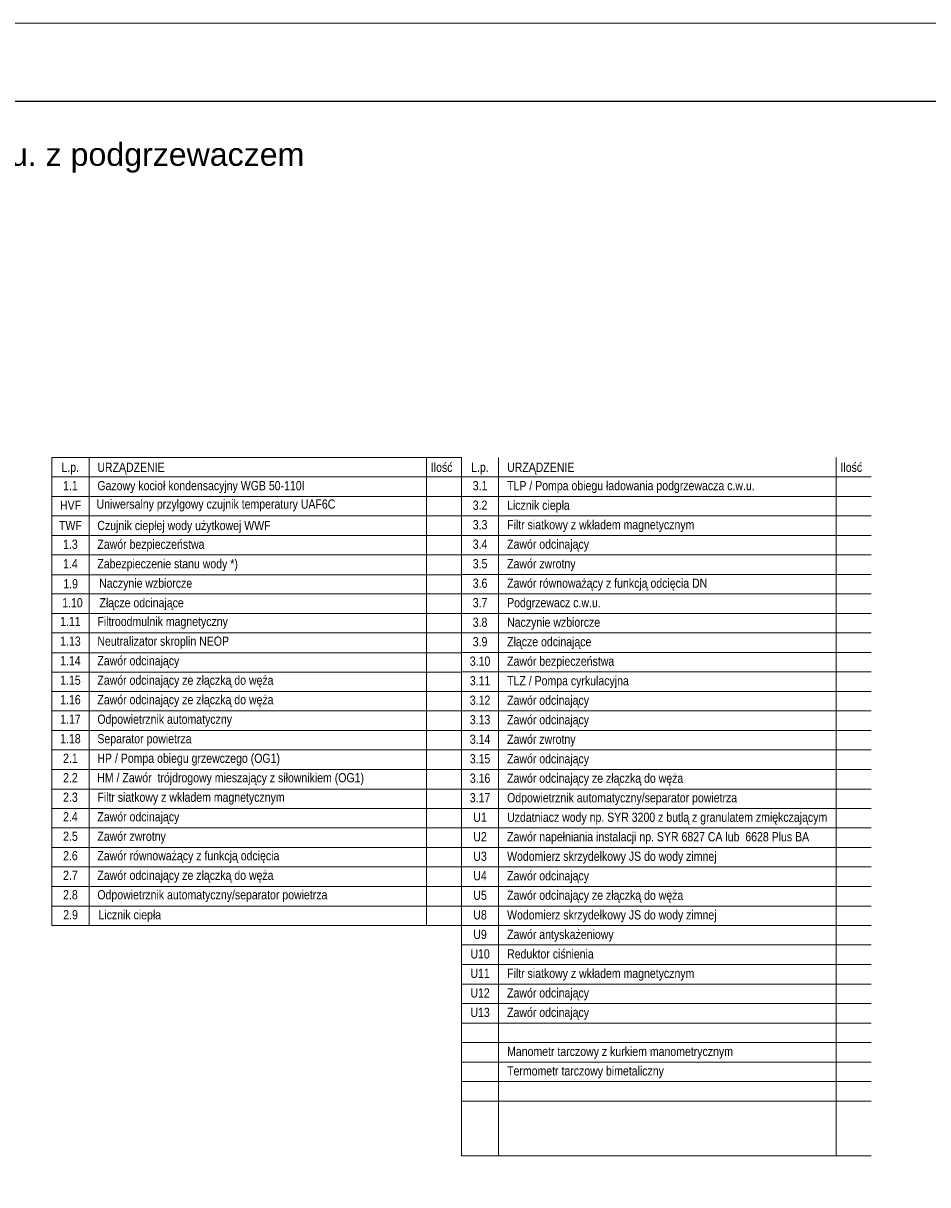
# Model space of a CAD drawing. Header units: millimetres. Extents: x 170 to 590, y -13 to 284.
# Tile 10 of 11: x 412 to 528, y 135 to 284. Entities that reach past the tile are written whole.
import ezdxf

# ---------------------------------------------------------------- set-up
doc = ezdxf.new("R2010")
doc.units = ezdxf.units.MM
doc.layers.add('Opisy', color=7, linetype='Continuous')
doc.layers.add('RAMKA', color=7, linetype='Continuous', lineweight=35)
doc.layers.add('URZĄDZENIA', color=7, linetype='Continuous', lineweight=20)
doc.styles.add('Arial_1.0', font='arial.ttf')
doc.styles.get("Standard").update_dxf_attribs({"font": 'ARIALN.TTF'})

msp = doc.modelspace()

# ---------------------------------------------------------------- linework, layer by layer
at = {"color": 7, "lineweight": 0, "true_color": 0xffffff}
msp.add_lwpolyline([(170.21, -13.14), (590.21, -13.14), (590.21, 283.86), (170.21, 283.86)], close=True, dxfattribs=at)
msp.add_lwpolyline([(185.45, -3.14), (580.21, -3.14), (580.21, 273.86), (185.45, 273.86)], close=True)
at = {"layer": 'RAMKA', "lineweight": 15}
for p, q in [((415.91, 228.35), (415.91, 168.51)), ((420.67, 228.35), (420.67, 168.51)), ((463.84, 228.35), (463.84, 168.51)), ((468.32, 228.35), (468.32, 139.07)), ((473.08, 228.35), (473.08, 139.07)), ((516.26, 228.35), (516.26, 139.07)), ((415.91, 225.86), (468.32, 225.86)), ((468.32, 225.86), (520.74, 225.86)), ((415.91, 223.36), (468.32, 223.36)), ((468.32, 223.36), (520.74, 223.36)), ((415.91, 220.87), (468.32, 220.87)), ((468.32, 220.87), (520.74, 220.87)), ((415.91, 218.38), (468.32, 218.38)), ((468.32, 218.38), (520.74, 218.38)), ((415.91, 215.88), (468.32, 215.88)), ((468.32, 215.88), (520.74, 215.88)), ((415.91, 213.35), (468.32, 213.35)), ((468.32, 213.39), (520.74, 213.39)), ((415.91, 210.9), (468.32, 210.9)), ((468.32, 210.9), (520.74, 210.9)), ((415.91, 208.4), (468.32, 208.4)), ((468.32, 208.4), (520.74, 208.4)), ((415.91, 205.91), (468.32, 205.91)), ((468.32, 205.91), (520.74, 205.91)), ((415.91, 203.35), (468.32, 203.35)), ((468.32, 203.42), (520.74, 203.42)), ((415.91, 200.89), (468.32, 200.89)), ((468.32, 200.92), (520.74, 200.92)), ((415.91, 198.43), (468.32, 198.43)), ((468.32, 198.43), (520.74, 198.43)), ((415.91, 195.94), (468.32, 195.94)), ((468.32, 195.94), (520.74, 195.94)), ((415.91, 193.44), (468.32, 193.44)), ((468.32, 193.44), (520.74, 193.44)), ((415.91, 190.95), (468.32, 190.95)), ((468.32, 190.95), (520.74, 190.95)), ((415.91, 188.46), (468.32, 188.46)), ((468.32, 188.46), (520.74, 188.46)), ((415.91, 185.96), (468.32, 185.96)), ((468.32, 185.96), (520.74, 185.96)), ((415.91, 183.47), (468.32, 183.47)), ((468.32, 183.47), (520.74, 183.47)), ((415.91, 180.98), (468.32, 180.98)), ((468.32, 180.98), (520.74, 180.98)), ((415.91, 178.48), (468.32, 178.48)), ((468.32, 178.48), (520.74, 178.48)), ((415.91, 175.99), (468.32, 175.99)), ((468.32, 175.99), (520.74, 175.99)), ((415.91, 173.5), (468.32, 173.5)), ((468.32, 173.5), (520.74, 173.5)), ((415.91, 171), (468.32, 171)), ((468.32, 171), (520.74, 171)), ((415.91, 168.51), (468.32, 168.51)), ((468.32, 168.51), (520.74, 168.51)), ((468.32, 166.02), (520.74, 166.02)), ((468.32, 163.52), (520.74, 163.52)), ((468.32, 161.03), (520.74, 161.03)), ((468.32, 158.53), (520.74, 158.53)), ((468.32, 156.04), (520.74, 156.04)), ((468.32, 153.55), (520.74, 153.55)), ((468.32, 153.55), (520.74, 153.55)), ((468.32, 151.05), (520.74, 151.05)), ((468.32, 151.05), (520.74, 151.05)), ((468.32, 148.56), (520.74, 148.56)), ((468.32, 146.07), (520.74, 146.07)), ((468.32, 139.07), (520.74, 139.07))]:
    msp.add_line(p, q, dxfattribs=at)
at = {"layer": 'URZĄDZENIA'}
msp.add_line((415.91, 228.35), (468.32, 228.35), dxfattribs=at)

# ---------------------------------------------------------------- texts
at = {"layer": 'Opisy', "char_height": 1.176}
for s, insert, attachment_point in [('L.p.', (417.15, 227.68), 1), ('URZĄDZENIE', (421.74, 227.68), 1), ('Ilość', (464.4, 227.68), 1), ('L.p.', (469.56, 227.68), 1), ('URZĄDZENIE', (474.16, 227.68), 1), ('Ilość', (516.81, 227.68), 1), ('1.1', (418.29, 225.33), 2), ('Gazowy kocioł kondensacyjny WGB 50-110I ', (421.74, 225.33), 1), ('3.1', (470.7, 225.33), 2), ('TLP / Pompa obiegu ładowania podgrzewacza c.w.u.', (474.16, 225.33), 1), ('HVF', (418.31, 222.83), 2), ('Uniwersalny przylgowy czujnik temperatury UAF6C ', (421.64, 222.98), 1), ('3.2', (470.7, 222.83), 2), ('Licznik ciepła ', (474.16, 222.83), 1), ('TWF', (418.29, 220.24), 2), ('Czujnik ciepłej wody użytkowej WWF', (421.74, 220.24), 1), ('3.3', (470.7, 220.34), 2), ('Filtr siatkowy z wkładem magnetycznym', (474.16, 220.34), 1), ('1.3', (418.29, 217.84), 2), ('Zawór bezpieczeństwa ', (421.74, 217.84), 1), ('3.4', (470.7, 217.85), 2), ('Zawór odcinający ', (474.16, 217.85), 1), ('1.4', (418.29, 215.35), 2), ('Zabezpieczenie stanu wody *)  ', (421.74, 215.35), 1), ('3.5', (470.7, 215.35), 2), ('Zawór zwrotny', (474.16, 215.35), 1), ('1.9', (418.32, 212.79), 2), ('Naczynie wzbiorcze ', (421.97, 212.86), 1), ('3.6', (470.7, 212.86), 2), ('Zawór równoważący z funkcją odcięcia DN ', (474.16, 212.86), 1), ('1.10', (418.55, 210.36), 2), ('Złącze odcinające ', (422.01, 210.36), 1), ('3.7', (470.7, 210.37), 2), ('Podgrzewacz c.w.u.', (474.16, 210.37), 1), ('1.11', (418.29, 207.97), 2), ('Filtroodmulnik magnetyczny ', (421.74, 207.97), 1), ('Naczynie wzbiorcze ', (474.16, 207.87), 1), ('3.8', (470.7, 207.87), 2), ('1.13', (418.29, 205.45), 2), ('Neutralizator skroplin NEOP  ', (421.74, 205.45), 1), ('3.9', (470.7, 205.38), 2), ('Złącze odcinające ', (474.16, 205.38), 1), ('1.14', (418.29, 202.95), 2), ('Zawór odcinający', (421.74, 202.95), 1), ('3.10', (470.7, 202.89), 2), ('Zawór bezpieczeństwa ', (474.16, 202.89), 1), ('Zawór odcinający ze złączką do węża', (421.74, 200.46), 1), ('TLZ / Pompa cyrkulacyjna', (474.16, 200.39), 1), ('1.15', (418.29, 200.46), 2), ('3.11', (470.7, 200.39), 2), ('1.16', (418.29, 197.97), 2), ('Zawór odcinający ze złączką do węża ', (421.74, 197.97), 1), ('3.12', (470.7, 197.9), 2), ('Zawór odcinający', (474.16, 197.9), 1), ('1.17', (418.29, 195.47), 2), ('Odpowietrznik automatyczny ', (421.74, 195.47), 1), ('3.13', (470.7, 195.41), 2), ('Zawór odcinający', (474.16, 195.41), 1), ('Zawór zwrotny', (474.16, 192.91), 1), ('1.18', (418.29, 192.98), 2), ('Separator powietrza ', (421.74, 192.98), 1), ('3.14', (470.7, 192.91), 2), ('2.1', (418.29, 190.48), 2), ('HP / Pompa obiegu grzewczego (OG1)', (421.74, 190.48), 1), ('3.15', (470.7, 190.42), 2), ('Zawór odcinający', (474.16, 190.42), 1), ('2.2', (418.29, 187.99), 2), ('2.2', (418.29, 187.99), 2), ('HM / Zawór  trójdrogowy mieszający z siłownikiem (OG1)', (421.72, 187.99), 1), ('3.16', (470.7, 187.93), 2), ('Zawór odcinający ze złączką do węża', (474.16, 187.93), 1), ('Filtr siatkowy z wkładem magnetycznym', (421.74, 185.5), 1), ('2.3', (418.29, 185.5), 2), ('3.17', (470.7, 185.43), 2), ('Odpowietrznik automatyczny/separator powietrza ', (474.16, 185.43), 1), ('2.4', (418.29, 183), 2), ('Zawór odcinający', (421.74, 183), 1), ('U1', (470.7, 182.94), 2), ('Uzdatniacz wody np. SYR 3200 z butlą z granulatem zmiękczającym  ', (474.16, 182.94), 1), ('2.5', (418.29, 180.51), 2), ('Zawór zwrotny', (421.74, 180.51), 1), ('U2', (470.7, 180.45), 2), ('Zawór napełniania instalacji np. SYR 6827 CA lub  6628 Plus BA', (474.16, 180.45), 1), ('Zawór równoważący z funkcją odcięcia', (421.74, 178.02), 1), ('2.6', (418.29, 178.02), 2), ('U3', (470.7, 177.95), 2), ('Wodomierz skrzydełkowy JS do wody zimnej', (474.16, 177.95), 1), ('2.7', (418.29, 175.52), 2), ('Zawór odcinający ze złączką do węża ', (421.74, 175.52), 1), ('U4', (470.7, 175.46), 2), ('Zawór odcinający ', (474.16, 175.46), 1), ('2.8', (418.29, 173.03), 2), ('Odpowietrznik automatyczny/separator powietrza ', (421.74, 173.03), 1), ('U5', (470.7, 172.97), 2), ('Zawór odcinający ze złączką do węża', (474.16, 172.97), 1), ('2.9', (418.31, 170.47), 2), ('Licznik ciepła', (421.88, 170.47), 1), ('U8', (470.7, 170.46), 2), ('Wodomierz skrzydełkowy JS do wody zimnej', (474.16, 170.46), 1), ('U9', (470.7, 167.96), 2), ('Zawór antyskażeniowy', (474.16, 167.96), 1), ('U10', (470.7, 165.47), 2), ('Reduktor ciśnienia', (474.16, 165.47), 1), ('U11', (470.7, 162.98), 2), ('Filtr siatkowy z wkładem magnetycznym\\P ', (474.16, 162.98), 1), ('U12', (470.7, 160.48), 2), ('Zawór odcinający ', (474.16, 160.48), 1), ('U13', (470.7, 157.99), 2), ('Zawór odcinający ', (474.16, 157.99), 1)]:
    msp.add_mtext(s, dxfattribs=dict(at, insert=insert, attachment_point=attachment_point))
at = {"layer": 'Opisy', "char_height": 1.176, "attachment_point": 1}
for s, insert, width in [('Manometr tarczowy z kurkiem manometrycznym', (474.16, 153), 41.5834), ('Termometr tarczowy bimetaliczny ', (474.16, 150.51), 41.3625)]:
    msp.add_mtext(s, dxfattribs=dict(at, insert=insert, width=width))
at = {"layer": 'URZĄDZENIA', "insert": (260.84, 268.57), "char_height": 2.94, "width": 251.3612, "attachment_point": 1, "style": 'Arial_1.0'}
msp.add_mtext('Kocioł 55kW - z jednym obiegiem c.o. z zaworem mieszającym oraz obiegiem c.w.u. z podgrzewaczem \\Pzasobnikowym.  ', dxfattribs=at)

doc.saveas('drawing.dxf')
